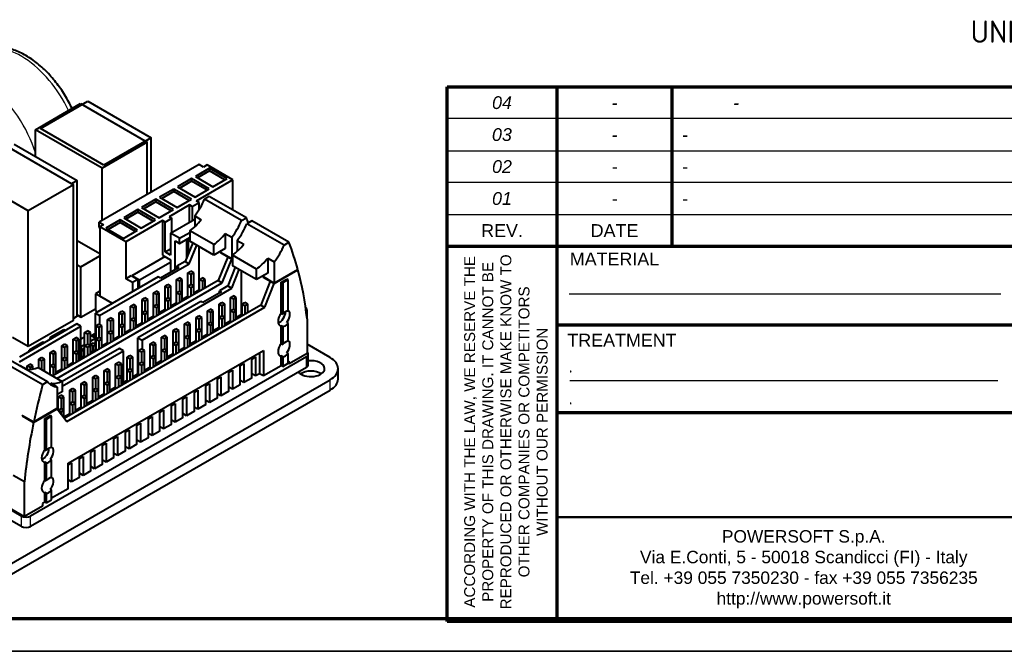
# Model space of a CAD drawing. Header units: millimetres. Extents: x 0 to 420, y -1 to 297.
# Tile 8 of 21: x 148 to 302, y 0 to 99. Entities that reach past the tile are written whole.
import ezdxf
from ezdxf.entities.mleader import LeaderData, LeaderLine
from ezdxf.math import Vec2, Vec3

# ---------------------------------------------------------------- set-up
doc = ezdxf.new("R2010")
doc.units = ezdxf.units.MM
for name, color, linetype in [('_Translation', 7, 'Continuous'), ('Default', 7, 'Continuous'), ('INGOMBRO_MAIN_CS', 7, 'Continuous'), ('Livello1', 7, 'Continuous'), ('ME001258.00_R00_', 7, 'Continuous'), ('Predefinito', 7, 'Continuous')]:
    doc.layers.add(name, color=color, linetype=linetype)

# ---------------------------------------------------------------- blocks, each defined once
blk = doc.blocks.new('SE3')
at = {"layer": 'INGOMBRO_MAIN_CS', "color": 7, "linetype": 'Continuous', "lineweight": 40}
for p, q in [((151.54, 82.16), (158.96, 86.44)), ((158.96, 86.44), (168.86, 80.73)), ((150.74, 82), (157.81, 86.09)), ((157.81, 86.09), (168.24, 80.06)), ((150.74, 77.83), (150.74, 82)), ((161.17, 75.98), (150.74, 82)), ((161.44, 76.44), (151.54, 82.16)), ((168.24, 80.06), (161.17, 75.98)), ((168.86, 80.73), (161.44, 76.44)), ((168.24, 71.89), (168.24, 80.06)), ((168.86, 72.25), (168.86, 80.73)), ((146.25, 79.41), (156.68, 73.39)), ((147.4, 79.76), (157.29, 74.05)), ((176.33, 76.56), (160.7, 67.54)), ((161.17, 67.81), (161.17, 75.98)), ((177.97, 75.96), (175.75, 74.67)), ((177.97, 75.55), (176.1, 74.47)), ((177.04, 76.15), (176.33, 76.56)), ((177.6, 76.48), (177.04, 76.15)), ((181.63, 74.15), (177.6, 76.48)), ((180.73, 74.37), (177.97, 75.96)), ((177.97, 75.55), (177.97, 75.96)), ((180.38, 74.16), (177.97, 75.55)), ((149.61, 69.3), (139.18, 75.33)), ((157.29, 74.05), (156.41, 73.54)), ((157.29, 52.82), (157.29, 74.05)), ((175.17, 74.34), (172.95, 73.05)), ((175.17, 73.93), (173.3, 72.85)), ((177.93, 72.75), (175.17, 74.34)), ((175.17, 73.93), (175.17, 74.34)), ((177.58, 72.54), (175.17, 73.93)), ((175.75, 74.67), (178.5, 73.08)), ((181.63, 74.15), (175.9, 70.84)), ((178.5, 73.08), (180.73, 74.37)), ((181.63, 69.43), (181.63, 74.15)), ((156.68, 73.39), (149.61, 69.3)), ((156.68, 52.16), (156.68, 73.39)), ((172.37, 72.72), (170.15, 71.44)), ((175.13, 71.13), (172.37, 72.72)), ((172.37, 72.32), (172.37, 72.72)), ((172.95, 73.05), (175.7, 71.46)), ((175.7, 71.46), (177.93, 72.75)), ((169.57, 71.11), (167.35, 69.82)), ((172.33, 69.52), (169.57, 71.11)), ((169.57, 70.7), (169.57, 71.11)), ((170.15, 71.44), (172.9, 69.85)), ((172.37, 72.32), (170.5, 71.23)), ((174.78, 70.93), (172.37, 72.32)), ((172.9, 69.85), (175.13, 71.13)), ((176.33, 70.6), (175.9, 70.84)), ((177.93, 71.57), (177.17, 71.13)), ((182.97, 67.78), (177.17, 71.13)), ((183.73, 68.22), (177.93, 71.57)), ((149.61, 48.07), (149.61, 69.3)), ((166.77, 69.49), (164.55, 68.21)), ((169.53, 67.9), (166.77, 69.49)), ((166.77, 69.49), (166.77, 69.08)), ((167.35, 69.82), (170.1, 68.23)), ((169.57, 70.7), (167.7, 69.62)), ((171.98, 69.31), (169.57, 70.7)), ((170.1, 68.23), (172.33, 69.52)), ((174.84, 70.23), (171.66, 68.39)), ((175.27, 69.99), (174.84, 70.23)), ((174.84, 67.54), (174.84, 70.23)), ((175.27, 69.99), (176.33, 70.6)), ((175.27, 69.99), (175.27, 67.78)), ((176.33, 69.48), (176.33, 70.6)), ((163.97, 67.88), (161.75, 66.59)), ((166.73, 66.28), (163.97, 67.88)), ((163.97, 67.88), (163.97, 67.47)), ((164.55, 68.21), (167.3, 66.61)), ((170.6, 67.78), (164.87, 64.48)), ((166.77, 69.08), (164.9, 68)), ((169.18, 67.7), (166.77, 69.08)), ((167.3, 66.61), (169.53, 67.9)), ((171.03, 67.54), (170.6, 67.78)), ((170.6, 67.78), (170.6, 62.39)), ((171.03, 67.54), (172.09, 68.15)), ((171.66, 68.39), (172.09, 68.15)), ((171.87, 65.82), (175.65, 68)), ((172.09, 65.95), (172.09, 68.15)), ((175.65, 68.51), (176.68, 67.92)), ((175.65, 68.51), (175.65, 66.8)), ((182.97, 67.78), (183.73, 68.22)), ((160.7, 67.54), (161.41, 67.13)), ((160.7, 66.72), (160.7, 67.54)), ((160.7, 66.72), (160.84, 66.64)), ((161.41, 67.13), (160.84, 66.8)), ((160.84, 66.8), (160.84, 55.94)), ((164.87, 64.48), (160.84, 66.8)), ((161.75, 66.59), (164.5, 65)), ((163.97, 67.47), (162.1, 66.39)), ((166.38, 66.08), (163.97, 67.47)), ((164.5, 65), (166.73, 66.28)), ((171.03, 62.88), (171.03, 67.54)), ((184.58, 67.73), (183.82, 67.29)), ((189.62, 63.94), (183.82, 67.29)), ((190.38, 64.38), (184.58, 67.73)), ((171.87, 65.82), (171.87, 62.39)), ((173.29, 65.01), (171.87, 65.82)), ((173.29, 65.01), (174.91, 65.94)), ((173.29, 64.19), (174.91, 65.13)), ((173.29, 64.19), (173.29, 65.01)), ((174.35, 64.8), (174.35, 61.84)), ((174.7, 62.73), (174.7, 65.01)), ((174.91, 66.19), (174.91, 64.56)), ((178.66, 64.02), (174.91, 66.19)), ((180.43, 65.76), (181.45, 65.17)), ((180.43, 65.76), (180.43, 63.41)), ((181.45, 65.17), (181.45, 61.84)), ((182.3, 64.68), (183.32, 64.09)), ((182.3, 64.68), (182.3, 62.97)), ((160.84, 62.57), (157.29, 64.62)), ((164.87, 64.48), (164.87, 58.68)), ((171.03, 62.88), (171.87, 63.37)), ((172.58, 60.11), (172.58, 64.6)), ((172.58, 64.6), (173.29, 64.19)), ((175.34, 64.31), (174.17, 61.39)), ((174.81, 61.02), (175.97, 63.94)), ((178.66, 62.39), (174.91, 64.56)), ((176.29, 63.76), (176.29, 56.9)), ((178.66, 62.39), (178.66, 64.02)), ((180.43, 63.41), (178.66, 62.39)), ((189.62, 63.94), (190.38, 64.38)), ((157.87, 60.53), (160.84, 62.25)), ((171.04, 62.14), (165.83, 59.14)), ((170.6, 62.39), (171.87, 61.66)), ((171.87, 62.39), (171.03, 62.88)), ((171.87, 61.66), (171.87, 59.7)), ((180.82, 62.13), (179.33, 58.41)), ((179.68, 62.78), (179.68, 62.86)), ((179.68, 62.86), (181.45, 61.84)), ((179.76, 62.82), (179.68, 62.78)), ((179.68, 62.78), (180.82, 62.13)), ((179.97, 58.04), (181.45, 61.76)), ((180.82, 62.13), (181.45, 61.76)), ((181.45, 61.84), (181.56, 61.9)), ((181.45, 61.76), (181.56, 61.82)), ((181.56, 62.35), (181.56, 60.72)), ((185.3, 60.19), (181.56, 62.35)), ((187.07, 61.92), (188.1, 61.33)), ((187.07, 61.92), (187.07, 59.58)), ((157.29, 60.86), (157.87, 60.53)), ((157.87, 52.69), (157.87, 60.53)), ((160.77, 52.92), (174.81, 61.02)), ((171.87, 61.24), (167.03, 58.44)), ((173.18, 60.45), (170.28, 58.78)), ((174.17, 61.39), (172.86, 60.64)), ((172.86, 60.64), (173.18, 60.45)), ((172.86, 60.27), (172.86, 60.64)), ((174.17, 61.39), (174.81, 61.02)), ((181.98, 60.47), (180.81, 57.55)), ((181.45, 57.19), (182.62, 60.11)), ((185.3, 58.55), (181.56, 60.72)), ((185.3, 58.55), (185.3, 60.19)), ((188.1, 61.33), (188.1, 58)), ((188.1, 58), (191.78, 60.13)), ((188.1, 57.92), (191.8, 60.06)), ((191.8, 60.06), (191.73, 60.1)), ((169.96, 58.96), (160.13, 53.29)), ((164.87, 58.68), (165.72, 59.17)), ((165.93, 58.07), (164.87, 58.68)), ((165.72, 59.17), (166.78, 58.56)), ((165.83, 59.14), (165.83, 59.11)), ((167.03, 58.44), (165.83, 59.14)), ((166.78, 58.56), (165.93, 58.07)), ((166.78, 58.56), (166.78, 57.13)), ((170.28, 58.78), (169.96, 58.96)), ((172.81, 58.55), (173.26, 58.81)), ((173.26, 58.29), (172.81, 58.55)), ((172.81, 56.48), (172.81, 58.55)), ((173.71, 58.55), (173.26, 58.81)), ((173.71, 58.55), (173.26, 58.29)), ((173.71, 56.48), (173.71, 58.55)), ((174.6, 59.59), (175.05, 59.85)), ((175.05, 59.33), (174.6, 59.59)), ((174.6, 57.52), (174.6, 59.59)), ((175.5, 59.59), (175.05, 59.85)), ((175.5, 59.59), (175.05, 59.33)), ((175.05, 59.33), (175.05, 57.78)), ((175.5, 57.52), (175.5, 59.59)), ((176.4, 58.55), (176.85, 58.81)), ((176.4, 56.72), (176.4, 58.55)), ((176.85, 58.29), (176.4, 58.55)), ((177.3, 58.55), (176.85, 58.81)), ((177.3, 58.55), (176.85, 58.29)), ((177.3, 57.24), (177.3, 58.55)), ((182.94, 59.92), (182.94, 53.06)), ((187.07, 59.58), (185.3, 58.55)), ((186.33, 58.94), (186.33, 59.02)), ((186.33, 59.02), (188.1, 58)), ((186.4, 58.98), (186.33, 58.94)), ((186.33, 58.94), (187.46, 58.29)), ((189.19, 58.15), (190.04, 58.64)), ((190.25, 58.51), (189.41, 58.02)), ((190.25, 58.51), (190.04, 58.64)), ((190.25, 53.63), (190.25, 58.51)), ((179.33, 58.41), (153.45, 43.47)), ((154.09, 43.1), (179.97, 58.04)), ((165.93, 58.07), (165.93, 56.64)), ((167.03, 57.27), (167.03, 58.44)), ((167.41, 49.08), (181.45, 57.19)), ((171.01, 57.52), (171.46, 57.78)), ((171.46, 57.26), (171.01, 57.52)), ((171.01, 55.44), (171.01, 57.52)), ((171.91, 57.52), (171.46, 57.78)), ((171.91, 57.52), (171.46, 57.26)), ((171.46, 57.26), (171.46, 55.7)), ((171.91, 55.44), (171.91, 57.52)), ((173.26, 58.29), (173.26, 56.74)), ((174.6, 57.52), (175.05, 57.78)), ((175.05, 57.26), (174.6, 57.52)), ((174.6, 55.68), (174.6, 57.52)), ((175.5, 57.52), (175.05, 57.78)), ((175.5, 57.52), (175.05, 57.26)), ((175.05, 57.26), (175.05, 55.94)), ((175.5, 56.2), (175.5, 57.52)), ((176.85, 58.29), (176.85, 56.98)), ((179.33, 58.41), (179.97, 58.04)), ((180.81, 57.55), (179.51, 56.8)), ((180.81, 57.55), (181.45, 57.19)), ((187.46, 58.29), (185.98, 54.57)), ((186.61, 54.21), (188.1, 57.92)), ((187.46, 58.29), (188.1, 57.92)), ((189.19, 53.26), (189.19, 58.15)), ((189.41, 58.02), (189.19, 58.15)), ((189.41, 58.02), (189.41, 53.14)), ((160.84, 56.75), (160.14, 56.34)), ((162.78, 54.81), (160.14, 56.34)), ((160.14, 56.34), (160.14, 53.73)), ((162.79, 54.82), (160.84, 55.94)), ((167.42, 55.44), (167.87, 55.7)), ((167.42, 53.37), (167.42, 55.44)), ((167.87, 55.18), (167.42, 55.44)), ((168.32, 55.44), (167.87, 55.7)), ((168.32, 55.44), (167.87, 55.18)), ((168.32, 53.37), (168.32, 55.44)), ((169.22, 56.48), (169.66, 56.74)), ((169.66, 56.22), (169.22, 56.48)), ((169.22, 54.41), (169.22, 56.48)), ((170.11, 56.48), (169.66, 56.74)), ((170.11, 56.48), (169.66, 56.22)), ((169.66, 56.22), (169.66, 54.67)), ((170.11, 54.41), (170.11, 56.48)), ((171.01, 55.44), (171.46, 55.7)), ((171.01, 53.61), (171.01, 55.44)), ((171.46, 55.18), (171.01, 55.44)), ((171.91, 55.44), (171.46, 55.7)), ((171.91, 55.44), (171.46, 55.18)), ((171.91, 54.13), (171.91, 55.44)), ((172.81, 56.48), (173.26, 56.74)), ((173.26, 56.22), (172.81, 56.48)), ((172.81, 54.64), (172.81, 56.48)), ((173.71, 56.48), (173.26, 56.74)), ((173.71, 56.48), (173.26, 56.22)), ((173.26, 56.22), (173.26, 54.9)), ((173.71, 55.16), (173.71, 56.48)), ((174.6, 55.93), (173.71, 55.41)), ((176.29, 56.9), (175.5, 56.45)), ((176.4, 56.84), (176.29, 56.9)), ((179.82, 56.62), (176.93, 54.94)), ((179.51, 56.8), (179.82, 56.62)), ((179.51, 56.43), (179.51, 56.8)), ((181.25, 55.75), (181.7, 56.01)), ((181.7, 55.49), (181.25, 55.75)), ((181.25, 53.68), (181.25, 55.75)), ((182.15, 55.75), (181.7, 56.01)), ((182.15, 55.75), (181.7, 55.49)), ((181.7, 55.49), (181.7, 53.94)), ((182.15, 53.68), (182.15, 55.75)), ((185.98, 54.57), (155.26, 36.84)), ((155.64, 36.33), (186.61, 54.21)), ((157.87, 52.69), (160.14, 54)), ((165.62, 54.41), (166.07, 54.67)), ((166.07, 54.15), (165.62, 54.41)), ((165.62, 52.33), (165.62, 54.41)), ((166.52, 54.41), (166.07, 54.67)), ((166.52, 54.41), (166.07, 54.15)), ((166.07, 54.15), (166.07, 52.59)), ((166.52, 52.33), (166.52, 54.41)), ((176.61, 55.13), (166.78, 49.45)), ((167.87, 55.18), (167.87, 53.63)), ((169.22, 54.41), (169.66, 54.67)), ((169.66, 54.15), (169.22, 54.41)), ((169.22, 52.57), (169.22, 54.41)), ((170.11, 54.41), (169.66, 54.67)), ((170.11, 54.41), (169.66, 54.15)), ((169.66, 54.15), (169.66, 52.83)), ((170.11, 53.09), (170.11, 54.41)), ((171.46, 55.18), (171.46, 53.87)), ((172.81, 54.89), (171.91, 54.37)), ((176.93, 54.94), (176.61, 55.13)), ((177.66, 53.68), (178.11, 53.94)), ((178.56, 53.68), (178.11, 53.94)), ((179.45, 54.72), (179.9, 54.98)), ((179.9, 54.46), (179.45, 54.72)), ((179.45, 52.64), (179.45, 54.72)), ((180.35, 54.72), (179.9, 54.98)), ((180.35, 54.72), (179.9, 54.46)), ((179.9, 54.46), (179.9, 52.9)), ((180.35, 52.64), (180.35, 54.72)), ((181.25, 53.68), (181.7, 53.94)), ((182.15, 53.68), (181.7, 53.94)), ((183.05, 54.72), (183.49, 54.98)), ((183.05, 52.88), (183.05, 54.72)), ((183.49, 54.46), (183.05, 54.72)), ((183.94, 54.72), (183.49, 54.98)), ((183.94, 54.72), (183.49, 54.46)), ((183.49, 54.46), (183.49, 53.14)), ((183.94, 53.4), (183.94, 54.72)), ((185.98, 54.57), (186.61, 54.21)), ((157.29, 52.82), (156.68, 52.46)), ((157.29, 53.02), (157.87, 52.69)), ((160.13, 53.29), (160.77, 52.92)), ((160.13, 47.57), (160.13, 53.29)), ((160.14, 53.73), (160.51, 53.51)), ((160.77, 52.92), (160.77, 51.51)), ((162.03, 52.33), (162.48, 52.59)), ((162.93, 52.33), (162.48, 52.59)), ((163.83, 53.37), (164.28, 53.63)), ((164.28, 53.11), (163.83, 53.37)), ((163.83, 51.3), (163.83, 53.37)), ((164.73, 53.37), (164.28, 53.63)), ((164.73, 53.37), (164.28, 53.11)), ((164.28, 53.11), (164.28, 51.55)), ((164.73, 51.3), (164.73, 53.37)), ((165.62, 52.33), (166.07, 52.59)), ((166.52, 52.33), (166.07, 52.59)), ((167.42, 53.37), (167.87, 53.63)), ((167.42, 51.53), (167.42, 53.37)), ((167.87, 53.11), (167.42, 53.37)), ((168.32, 53.37), (167.87, 53.63)), ((168.32, 53.37), (167.87, 53.11)), ((167.87, 53.11), (167.87, 51.79)), ((168.32, 52.05), (168.32, 53.37)), ((169.22, 52.82), (168.32, 52.3)), ((171.01, 53.85), (170.11, 53.33)), ((175.86, 52.64), (176.31, 52.9)), ((176.31, 52.38), (175.86, 52.64)), ((175.86, 50.57), (175.86, 52.64)), ((176.76, 52.64), (176.31, 52.9)), ((176.76, 52.64), (176.31, 52.38)), ((176.31, 52.38), (176.31, 50.83)), ((176.76, 50.57), (176.76, 52.64)), ((178.11, 53.42), (177.66, 53.68)), ((177.66, 51.61), (177.66, 53.68)), ((178.56, 53.68), (178.11, 53.42)), ((178.11, 53.42), (178.11, 51.87)), ((178.56, 51.61), (178.56, 53.68)), ((179.45, 52.64), (179.9, 52.9)), ((179.9, 52.38), (179.45, 52.64)), ((179.45, 50.81), (179.45, 52.64)), ((180.35, 52.64), (179.9, 52.9)), ((180.35, 52.64), (179.9, 52.38)), ((179.9, 52.38), (179.9, 51.07)), ((180.35, 51.33), (180.35, 52.64)), ((181.7, 53.42), (181.25, 53.68)), ((181.25, 51.85), (181.25, 53.68)), ((182.15, 53.68), (181.7, 53.42)), ((181.7, 53.42), (181.7, 52.1)), ((182.15, 52.36), (182.15, 53.68)), ((182.94, 53.06), (182.15, 52.61)), ((183.05, 53), (182.94, 53.06)), ((189.19, 53.26), (189.41, 53.14)), ((193.21, 52.57), (193.21, 53.8)), ((193.22, 52.41), (193.22, 47)), ((157.23, 51.61), (148.25, 46.43)), ((148.25, 45.69), (157.87, 51.25)), ((156.68, 52.16), (149.61, 48.07)), ((157.87, 51.25), (157.23, 51.61)), ((157.87, 46.27), (157.87, 51.25)), ((160.24, 51.3), (160.68, 51.55)), ((160.68, 51.04), (160.24, 51.3)), ((160.24, 49.22), (160.24, 51.3)), ((161.13, 51.3), (160.68, 51.55)), ((161.13, 51.3), (160.68, 51.04)), ((160.68, 51.04), (160.68, 49.48)), ((161.13, 49.22), (161.13, 51.3)), ((162.03, 50.26), (162.03, 52.33)), ((162.48, 52.07), (162.03, 52.33)), ((162.93, 52.33), (162.48, 52.07)), ((162.48, 52.07), (162.48, 50.52)), ((162.93, 50.26), (162.93, 52.33)), ((163.83, 51.3), (164.28, 51.55)), ((164.28, 51.04), (163.83, 51.3)), ((163.83, 49.46), (163.83, 51.3)), ((164.73, 51.3), (164.28, 51.55)), ((164.73, 51.3), (164.28, 51.04)), ((164.28, 51.04), (164.28, 49.72)), ((164.73, 49.98), (164.73, 51.3)), ((165.62, 50.5), (165.62, 52.33)), ((166.07, 52.07), (165.62, 52.33)), ((166.52, 52.33), (166.07, 52.07)), ((166.07, 52.07), (166.07, 50.76)), ((166.52, 51.02), (166.52, 52.33)), ((167.42, 51.78), (166.52, 51.26)), ((172.27, 50.57), (172.72, 50.83)), ((173.17, 50.57), (172.72, 50.83)), ((174.06, 51.61), (174.51, 51.87)), ((174.06, 49.53), (174.06, 51.61)), ((174.51, 51.35), (174.06, 51.61)), ((174.96, 51.61), (174.51, 51.87)), ((174.96, 51.61), (174.51, 51.35)), ((174.51, 51.35), (174.51, 49.79)), ((174.96, 49.53), (174.96, 51.61)), ((175.86, 50.57), (176.31, 50.83)), ((176.76, 50.57), (176.31, 50.83)), ((177.66, 51.61), (178.11, 51.87)), ((177.66, 49.77), (177.66, 51.61)), ((178.11, 51.35), (177.66, 51.61)), ((178.56, 51.61), (178.11, 51.87)), ((178.56, 51.61), (178.11, 51.35)), ((178.11, 51.35), (178.11, 50.03)), ((178.56, 50.29), (178.56, 51.61)), ((179.45, 51.05), (178.56, 50.53)), ((181.25, 52.09), (180.35, 51.57)), ((189.41, 51.21), (189.19, 51.34)), ((189.19, 48.53), (189.19, 51.34)), ((189.41, 51.21), (189.41, 48.41)), ((190.04, 51.83), (190.25, 51.7)), ((190.25, 48.9), (190.25, 51.7)), ((149.61, 48.07), (147.17, 49.48)), ((155.21, 50.71), (153.05, 49.47)), ((153.05, 49.2), (153.05, 49.47)), ((153.05, 49.47), (153.29, 49.33)), ((155.44, 50.58), (155.21, 50.71)), ((156.64, 49.22), (157.09, 49.48)), ((157.54, 49.22), (157.09, 49.48)), ((158.44, 49.55), (157.87, 49.22)), ((158.44, 50.26), (158.89, 50.52)), ((158.89, 50), (158.44, 50.26)), ((158.44, 48.18), (158.44, 50.26)), ((159.34, 50.26), (158.89, 50.52)), ((159.34, 50.26), (158.89, 50)), ((158.89, 50), (158.89, 48.44)), ((159.34, 48.18), (159.34, 50.26)), ((160.12, 49.38), (159.34, 49.83)), ((159.34, 48.93), (160.12, 49.38)), ((160.04, 50.07), (159.48, 49.74)), ((159.76, 49.58), (160.13, 49.79)), ((160.13, 49.79), (159.76, 49.58)), ((160.13, 50.01), (160.04, 50.07)), ((160.12, 48.52), (160.12, 49.38)), ((160.12, 49.29), (160.13, 49.28)), ((160.24, 49.22), (160.68, 49.48)), ((161.13, 49.22), (160.68, 49.48)), ((162.03, 50.26), (162.48, 50.52)), ((162.48, 50), (162.03, 50.26)), ((162.03, 48.42), (162.03, 50.26)), ((162.93, 50.26), (162.48, 50.52)), ((162.93, 50.26), (162.48, 50)), ((162.48, 50), (162.48, 48.68)), ((162.93, 48.94), (162.93, 50.26)), ((163.83, 49.71), (162.93, 49.19)), ((165.62, 50.74), (164.73, 50.22)), ((166.78, 49.45), (167.41, 49.08)), ((166.78, 43.74), (166.78, 49.45)), ((170.47, 49.53), (170.92, 49.79)), ((170.92, 49.27), (170.47, 49.53)), ((170.47, 47.46), (170.47, 49.53)), ((171.37, 49.53), (170.92, 49.79)), ((171.37, 49.53), (170.92, 49.27)), ((170.92, 49.27), (170.92, 47.72)), ((171.37, 47.46), (171.37, 49.53)), ((172.72, 50.31), (172.27, 50.57)), ((172.27, 48.5), (172.27, 50.57)), ((173.17, 50.57), (172.72, 50.31)), ((172.72, 50.31), (172.72, 48.75)), ((173.17, 48.5), (173.17, 50.57)), ((174.06, 49.53), (174.51, 49.79)), ((174.06, 47.7), (174.06, 49.53)), ((174.51, 49.27), (174.06, 49.53)), ((174.96, 49.53), (174.51, 49.79)), ((174.96, 49.53), (174.51, 49.27)), ((174.51, 49.27), (174.51, 47.96)), ((174.96, 48.22), (174.96, 49.53)), ((176.31, 50.31), (175.86, 50.57)), ((175.86, 48.73), (175.86, 50.57)), ((176.76, 50.57), (176.31, 50.31)), ((176.31, 50.31), (176.31, 48.99)), ((176.76, 49.25), (176.76, 50.57)), ((177.66, 50.02), (176.76, 49.5)), ((151.91, 48.77), (149.76, 47.52)), ((152.11, 48.66), (151.91, 48.77)), ((154.85, 48.18), (155.3, 48.44)), ((154.85, 46.11), (154.85, 48.18)), ((155.3, 47.93), (154.85, 48.18)), ((163.88, 47.78), (154.9, 42.59)), ((155.75, 48.18), (155.3, 48.44)), ((155.75, 48.18), (155.3, 47.93)), ((155.3, 47.93), (155.3, 46.37)), ((155.75, 46.11), (155.75, 48.18)), ((157.09, 48.96), (156.64, 49.22)), ((156.64, 47.15), (156.64, 49.22)), ((157.54, 49.22), (157.09, 48.96)), ((157.09, 48.96), (157.09, 47.41)), ((157.54, 47.15), (157.54, 49.22)), ((157.87, 48.18), (157.96, 48.13)), ((157.96, 48.13), (158.44, 48.41)), ((157.96, 47.19), (157.96, 48.13)), ((158.36, 47.78), (158, 47.58)), ((158.44, 47.73), (158.36, 47.78)), ((158.44, 48.18), (158.89, 48.44)), ((158.89, 47.93), (158.44, 48.18)), ((158.44, 46.35), (158.44, 48.18)), ((159.34, 48.18), (158.89, 48.44)), ((159.34, 48.18), (158.89, 47.93)), ((158.89, 47.93), (158.89, 46.61)), ((159.34, 46.87), (159.34, 48.18)), ((159.34, 47.99), (159.38, 48.01)), ((159.42, 48.12), (159.38, 48.1)), ((159.38, 48.1), (159.42, 48.08)), ((159.38, 47.14), (159.38, 48.1)), ((159.77, 48.6), (159.42, 48.39)), ((159.42, 47.16), (159.42, 48.39)), ((159.42, 48.39), (159.77, 48.19)), ((160.12, 48.39), (159.77, 48.6)), ((159.77, 48.19), (160.12, 48.39)), ((159.77, 47.36), (159.77, 48.19)), ((160.13, 48.53), (160.01, 48.46)), ((160.12, 48.85), (160.13, 48.84)), ((160.12, 47.57), (160.12, 48.39)), ((160.68, 48.96), (160.24, 49.22)), ((160.24, 47.39), (160.24, 49.22)), ((161.13, 49.22), (160.68, 48.96)), ((160.68, 48.96), (160.68, 47.65)), ((161.13, 47.9), (161.13, 49.22)), ((162.03, 48.67), (161.13, 48.15)), ((164.52, 47.41), (163.88, 47.78)), ((167.41, 49.08), (167.41, 47.67)), ((168.68, 48.5), (169.13, 48.75)), ((168.68, 46.42), (168.68, 48.5)), ((169.13, 48.24), (168.68, 48.5)), ((169.57, 48.5), (169.13, 48.75)), ((169.57, 48.5), (169.13, 48.24)), ((169.13, 48.24), (169.13, 46.68)), ((169.57, 46.42), (169.57, 48.5)), ((172.27, 48.5), (172.72, 48.75)), ((172.27, 46.66), (172.27, 48.5)), ((172.72, 48.24), (172.27, 48.5)), ((173.17, 48.5), (172.72, 48.75)), ((173.17, 48.5), (172.72, 48.24)), ((172.72, 48.24), (172.72, 46.92)), ((173.17, 47.18), (173.17, 48.5)), ((174.06, 47.94), (173.17, 47.42)), ((175.86, 48.98), (174.96, 48.46)), ((189.19, 48.53), (189.41, 48.41)), ((149.76, 47.3), (149.76, 47.52)), ((149.76, 47.52), (149.95, 47.41)), ((193.12, 46.45), (149.99, 21.55)), ((151.26, 46.11), (151.7, 46.37)), ((152.15, 46.11), (151.7, 46.37)), ((153.05, 47.15), (153.5, 47.41)), ((153.05, 45.07), (153.05, 47.15)), ((153.5, 46.89), (153.05, 47.15)), ((153.95, 47.15), (153.5, 47.41)), ((153.95, 47.15), (153.5, 46.89)), ((153.5, 46.89), (153.5, 45.33)), ((153.95, 45.07), (153.95, 47.15)), ((154.85, 46.11), (155.3, 46.37)), ((154.9, 41.86), (164.52, 47.41)), ((155.75, 46.11), (155.3, 46.37)), ((155.86, 29.84), (186.39, 47.47)), ((156.64, 47.15), (157.09, 47.41)), ((157.09, 46.89), (156.64, 47.15)), ((156.64, 45.31), (156.64, 47.15)), ((157.54, 47.15), (157.09, 47.41)), ((157.54, 47.15), (157.09, 46.89)), ((157.09, 46.89), (157.09, 45.57)), ((157.54, 45.83), (157.54, 47.15)), ((157.87, 46.27), (157.54, 46.08)), ((157.87, 47.24), (157.96, 47.19)), ((157.87, 47.08), (158, 47.15)), ((157.87, 46.64), (158, 46.56)), ((158.44, 46.59), (157.87, 46.27)), ((157.96, 47.19), (158, 47.22)), ((158, 46.34), (158, 47.58)), ((158, 47.58), (158.36, 47.37)), ((158.36, 47.37), (158.44, 47.42)), ((158.36, 46.55), (158.36, 47.37)), ((160.24, 47.63), (159.34, 47.11)), ((160.12, 47.67), (160.13, 47.66)), ((164.52, 42.43), (164.52, 47.41)), ((165.08, 46.42), (165.53, 46.68)), ((165.53, 46.16), (165.08, 46.42)), ((165.08, 44.35), (165.08, 46.42)), ((165.98, 46.42), (165.53, 46.68)), ((165.98, 46.42), (165.53, 46.16)), ((165.98, 44.35), (165.98, 46.42)), ((166.88, 47.46), (167.33, 47.72)), ((167.33, 47.2), (166.88, 47.46)), ((166.88, 45.38), (166.88, 47.46)), ((167.78, 47.46), (167.33, 47.72)), ((167.78, 47.46), (167.33, 47.2)), ((167.33, 47.2), (167.33, 45.64)), ((167.78, 45.38), (167.78, 47.46)), ((168.68, 46.42), (169.13, 46.68)), ((169.13, 46.16), (168.68, 46.42)), ((168.68, 44.59), (168.68, 46.42)), ((169.57, 46.42), (169.13, 46.68)), ((169.57, 46.42), (169.13, 46.16)), ((169.57, 45.1), (169.57, 46.42)), ((170.47, 47.46), (170.92, 47.72)), ((170.92, 47.2), (170.47, 47.46)), ((170.47, 45.62), (170.47, 47.46)), ((171.37, 47.46), (170.92, 47.72)), ((171.37, 47.46), (170.92, 47.2)), ((170.92, 47.2), (170.92, 45.88)), ((171.37, 46.14), (171.37, 47.46)), ((172.27, 46.91), (171.37, 46.39)), ((184.58, 46.12), (185.14, 46.45)), ((185.14, 46.45), (185.14, 43.48)), ((185.76, 47.1), (185.76, 43.83)), ((186.39, 47.47), (186.39, 43.47)), ((189.41, 46.48), (189.19, 46.6)), ((189.19, 45.08), (189.19, 46.6)), ((189.41, 46.48), (189.41, 44.96)), ((190.04, 47.09), (190.25, 46.97)), ((190.25, 45.45), (190.25, 46.97)), ((193.22, 47), (190.4, 45.37)), ((193.41, 45.23), (193.41, 46.86)), ((146.08, 45.5), (151.88, 42.15)), ((146.84, 45.94), (152.64, 42.59)), ((149.38, 44.49), (148.36, 45.08)), ((149.46, 45.07), (149.91, 45.33)), ((149.46, 44.48), (149.46, 45.07)), ((149.91, 44.81), (149.46, 45.07)), ((150.36, 45.07), (149.91, 45.33)), ((150.36, 45.07), (149.91, 44.81)), ((149.91, 44.81), (149.91, 44.48)), ((193.12, 44.82), (149.99, 19.92)), ((150.36, 44.54), (150.36, 45.07)), ((151.15, 44.8), (154.9, 42.63)), ((151.7, 45.85), (151.26, 46.11)), ((151.26, 44.74), (151.26, 46.11)), ((152.15, 46.11), (151.7, 45.85)), ((151.7, 45.85), (151.7, 44.48)), ((152.15, 44.22), (152.15, 46.11)), ((153.05, 45.07), (153.5, 45.33)), ((153.5, 44.81), (153.05, 45.07)), ((153.05, 43.7), (153.05, 45.07)), ((153.95, 45.07), (153.5, 45.33)), ((153.95, 45.07), (153.5, 44.81)), ((153.5, 44.81), (153.5, 43.5)), ((153.95, 43.76), (153.95, 45.07)), ((155.3, 45.85), (154.85, 46.11)), ((154.85, 44.28), (154.85, 46.11)), ((155.75, 46.11), (155.3, 45.85)), ((155.3, 45.85), (155.3, 44.53)), ((155.75, 44.79), (155.75, 46.11)), ((156.64, 45.56), (155.75, 45.04)), ((163.29, 45.38), (163.74, 45.64)), ((163.74, 45.13), (163.29, 45.38)), ((163.29, 43.31), (163.29, 45.38)), ((164.19, 45.38), (163.74, 45.64)), ((164.19, 45.38), (163.74, 45.13)), ((163.74, 45.13), (163.74, 43.57)), ((164.19, 43.31), (164.19, 45.38)), ((165.53, 46.16), (165.53, 44.61)), ((166.88, 45.38), (167.33, 45.64)), ((167.33, 45.13), (166.88, 45.38)), ((166.88, 43.55), (166.88, 45.38)), ((167.78, 45.38), (167.33, 45.64)), ((167.78, 45.38), (167.33, 45.13)), ((167.33, 45.13), (167.33, 43.81)), ((167.78, 44.07), (167.78, 45.38)), ((168.68, 44.83), (167.78, 44.31)), ((169.13, 46.16), (169.13, 44.85)), ((170.47, 45.87), (169.57, 45.35)), ((182.78, 45.09), (183.35, 45.41)), ((182.78, 42.11), (182.78, 45.09)), ((183.35, 45.41), (183.35, 42.44)), ((184.58, 43.15), (184.58, 46.12)), ((189.19, 45.08), (186.39, 43.47)), ((189.41, 44.96), (189.19, 45.08)), ((189.41, 44.96), (190.25, 45.45)), ((190.4, 45.78), (190.25, 45.69)), ((190.25, 45.45), (190.4, 45.37)), ((190.4, 45.37), (190.4, 45.78)), ((154.85, 44.52), (153.95, 44)), ((159.7, 43.31), (160.15, 43.57)), ((159.7, 41.24), (159.7, 43.31)), ((160.15, 43.05), (159.7, 43.31)), ((160.59, 43.31), (160.15, 43.57)), ((160.59, 43.31), (160.15, 43.05)), ((160.59, 41.24), (160.59, 43.31)), ((161.49, 44.35), (161.94, 44.61)), ((161.49, 42.27), (161.49, 44.35)), ((161.94, 44.09), (161.49, 44.35)), ((162.39, 44.35), (161.94, 44.61)), ((162.39, 44.35), (161.94, 44.09)), ((161.94, 44.09), (161.94, 42.53)), ((162.39, 42.27), (162.39, 44.35)), ((163.29, 43.31), (163.74, 43.57)), ((163.74, 43.05), (163.29, 43.31)), ((163.29, 41.48), (163.29, 43.31)), ((164.19, 43.31), (163.74, 43.57)), ((164.19, 43.31), (163.74, 43.05)), ((164.19, 41.99), (164.19, 43.31)), ((165.08, 44.35), (165.53, 44.61)), ((165.53, 44.09), (165.08, 44.35)), ((165.08, 42.51), (165.08, 44.35)), ((165.98, 44.35), (165.53, 44.61)), ((165.98, 44.35), (165.53, 44.09)), ((165.53, 44.09), (165.53, 42.77)), ((165.98, 43.03), (165.98, 44.35)), ((165.98, 43.36), (166.78, 43.82)), ((166.88, 43.79), (165.98, 43.28)), ((179.19, 43.01), (179.75, 43.34)), ((179.75, 43.34), (179.75, 40.37)), ((180.98, 44.05), (181.55, 44.38)), ((180.98, 41.08), (180.98, 44.05)), ((181.55, 44.38), (181.55, 41.4)), ((184.58, 43.15), (183.35, 42.44)), ((185.14, 43.48), (184.58, 43.8)), ((185.76, 43.83), (185.14, 43.48)), ((186.39, 43.47), (185.76, 43.83)), ((151.88, 42.15), (152.64, 42.59)), ((154.16, 41.73), (153.13, 42.33)), ((154.16, 41.73), (154.16, 38.41)), ((154.9, 42.63), (154.9, 41)), ((157.9, 42.27), (158.35, 42.53)), ((158.35, 42.01), (157.9, 42.27)), ((157.9, 40.2), (157.9, 42.27)), ((158.8, 42.27), (158.35, 42.53)), ((158.8, 42.27), (158.35, 42.01)), ((158.35, 42.01), (158.35, 40.46)), ((158.8, 40.2), (158.8, 42.27)), ((160.15, 43.05), (160.15, 41.5)), ((161.49, 42.27), (161.94, 42.53)), ((161.94, 42.01), (161.49, 42.27)), ((161.49, 40.44), (161.49, 42.27)), ((162.39, 42.27), (161.94, 42.53)), ((162.39, 42.27), (161.94, 42.01)), ((161.94, 42.01), (161.94, 40.7)), ((162.39, 40.96), (162.39, 42.27)), ((163.29, 41.72), (162.39, 41.2)), ((163.74, 43.05), (163.74, 41.73)), ((164.52, 42.43), (164.19, 42.24)), ((164.52, 42.51), (165.08, 42.84)), ((165.08, 42.76), (164.52, 42.43)), ((177.39, 41.98), (177.96, 42.3)), ((177.39, 39), (177.39, 41.98)), ((177.96, 42.3), (177.96, 39.33)), ((179.19, 40.04), (179.19, 43.01)), ((181.55, 41.4), (180.98, 41.73)), ((182.78, 42.11), (181.55, 41.4)), ((183.35, 42.44), (182.78, 42.77)), ((154.9, 41), (154.16, 40.57)), ((154.31, 40.2), (154.76, 40.46)), ((154.31, 38.13), (154.31, 40.2)), ((154.76, 39.94), (154.31, 40.2)), ((155.21, 40.2), (154.76, 40.46)), ((155.21, 40.2), (154.76, 39.94)), ((155.21, 38.13), (155.21, 40.2)), ((156.1, 41.24), (156.55, 41.5)), ((156.1, 39.16), (156.1, 41.24)), ((156.55, 40.98), (156.1, 41.24)), ((157, 41.24), (156.55, 41.5)), ((157, 41.24), (156.55, 40.98)), ((156.55, 40.98), (156.55, 39.42)), ((157, 39.16), (157, 41.24)), ((157.9, 40.2), (158.35, 40.46)), ((158.35, 39.94), (157.9, 40.2)), ((157.9, 38.36), (157.9, 40.2)), ((158.8, 40.2), (158.35, 40.46)), ((158.8, 40.2), (158.35, 39.94)), ((158.8, 38.88), (158.8, 40.2)), ((159.7, 41.24), (160.15, 41.5)), ((160.15, 40.98), (159.7, 41.24)), ((159.7, 39.4), (159.7, 41.24)), ((160.59, 41.24), (160.15, 41.5)), ((160.59, 41.24), (160.15, 40.98)), ((160.15, 40.98), (160.15, 39.66)), ((160.59, 39.92), (160.59, 41.24)), ((161.49, 40.68), (160.59, 40.17)), ((173.8, 39.9), (174.37, 40.23)), ((174.37, 40.23), (174.37, 37.26)), ((175.6, 40.94), (176.16, 41.27)), ((175.6, 37.97), (175.6, 40.94)), ((176.16, 41.27), (176.16, 38.29)), ((179.19, 40.04), (177.96, 39.33)), ((179.75, 40.37), (179.19, 40.69)), ((180.98, 41.08), (179.75, 40.37)), ((154.76, 39.94), (154.76, 38.39)), ((156.1, 39.16), (156.55, 39.42)), ((156.55, 38.9), (156.1, 39.16)), ((156.1, 37.33), (156.1, 39.16)), ((157, 39.16), (156.55, 39.42)), ((157, 39.16), (156.55, 38.9)), ((156.55, 38.9), (156.55, 37.59)), ((157, 37.85), (157, 39.16)), ((157.9, 38.61), (157, 38.09)), ((158.35, 39.94), (158.35, 38.62)), ((159.7, 39.65), (158.8, 39.13)), ((172, 38.86), (172.57, 39.19)), ((172, 35.89), (172, 38.86)), ((172.57, 39.19), (172.57, 36.22)), ((173.8, 36.93), (173.8, 39.9)), ((176.16, 38.29), (175.6, 38.62)), ((177.39, 39), (176.16, 38.29)), ((177.96, 39.33), (177.39, 39.66)), ((148.78, 37.26), (148.69, 37.21)), ((148.69, 37.21), (150.45, 36.19)), ((148.7, 37.3), (150.47, 36.28)), ((150.45, 36.19), (154.16, 38.33)), ((150.47, 36.28), (154.16, 38.41)), ((152.21, 36.8), (153.06, 37.28)), ((153.27, 37.16), (152.42, 36.67)), ((153.27, 37.16), (153.06, 37.28)), ((153.27, 32.28), (153.27, 37.16)), ((154.09, 38.37), (154.16, 38.33)), ((154.16, 38.33), (155.64, 36.33)), ((154.31, 38.13), (154.76, 38.39)), ((154.76, 37.87), (154.31, 38.13)), ((154.31, 38.12), (154.31, 38.13)), ((155.21, 38.13), (154.76, 38.39)), ((155.21, 38.13), (154.76, 37.87)), ((154.76, 37.87), (154.76, 37.52)), ((155.21, 36.91), (155.21, 38.13)), ((156.1, 37.57), (155.21, 37.05)), ((168.41, 36.79), (168.98, 37.12)), ((168.98, 37.12), (168.98, 34.15)), ((170.21, 37.83), (170.77, 38.15)), ((170.21, 34.86), (170.21, 37.83)), ((170.77, 38.15), (170.77, 35.18)), ((174.37, 37.26), (173.8, 37.58)), ((175.6, 37.97), (174.37, 37.26)), ((152.42, 36.67), (152.21, 36.8)), ((152.21, 31.91), (152.21, 36.8)), ((152.42, 36.67), (152.42, 31.79)), ((166.62, 35.75), (167.18, 36.08)), ((166.62, 32.78), (166.62, 35.75)), ((167.18, 36.08), (167.18, 33.11)), ((168.41, 33.82), (168.41, 36.79)), ((170.77, 35.18), (170.21, 35.51)), ((172, 35.89), (170.77, 35.18)), ((172.57, 36.22), (172, 36.55)), ((173.8, 36.93), (172.57, 36.22)), ((163.02, 33.68), (163.59, 34.01)), ((163.59, 34.01), (163.59, 31.03)), ((164.82, 34.72), (165.39, 35.04)), ((164.82, 31.75), (164.82, 34.72)), ((165.39, 35.04), (165.39, 32.07)), ((168.98, 34.15), (168.41, 34.47)), ((170.21, 34.86), (168.98, 34.15)), ((161.23, 32.64), (161.79, 32.97)), ((161.23, 29.67), (161.23, 32.64)), ((161.79, 32.97), (161.79, 30)), ((163.02, 30.71), (163.02, 33.68)), ((165.39, 32.07), (164.82, 32.4)), ((166.62, 32.78), (165.39, 32.07)), ((167.18, 33.11), (166.62, 33.44)), ((168.41, 33.82), (167.18, 33.11)), ((152.21, 31.91), (152.42, 31.79)), ((157.64, 30.57), (158.2, 30.9)), ((158.2, 30.9), (158.2, 27.92)), ((159.43, 31.61), (160, 31.93)), ((159.43, 28.63), (159.43, 31.61)), ((160, 31.93), (160, 28.96)), ((163.59, 31.03), (163.02, 31.36)), ((164.82, 31.75), (163.59, 31.03)), ((152.42, 29.86), (152.21, 29.98)), ((152.21, 27.18), (152.21, 29.98)), ((152.42, 29.86), (152.42, 27.06)), ((153.06, 30.47), (153.27, 30.35)), ((153.27, 27.55), (153.27, 30.35)), ((155.86, 29.54), (156.4, 29.86)), ((155.86, 25.84), (155.86, 29.84)), ((156.4, 29.86), (156.4, 26.89)), ((157.64, 27.6), (157.64, 30.57)), ((160, 28.96), (159.43, 29.29)), ((161.23, 29.67), (160, 28.96)), ((161.79, 30), (161.23, 30.32)), ((163.02, 30.71), (161.79, 30)), ((149.03, 26.89), (147.26, 27.92)), ((158.2, 27.92), (157.64, 28.25)), ((159.43, 28.63), (158.2, 27.92)), ((149.03, 21.49), (149.03, 26.89)), ((152.21, 27.18), (152.42, 27.06)), ((156.4, 26.89), (155.86, 27.2)), ((157.64, 27.6), (156.4, 26.89)), ((143.23, 24.83), (149.03, 21.49)), ((152.42, 25.13), (152.21, 25.25)), ((152.21, 23.73), (152.21, 25.25)), ((152.42, 25.13), (152.42, 23.61)), ((153.06, 25.74), (153.27, 25.62)), ((155.86, 25.84), (153.27, 24.34)), ((153.27, 24.1), (153.27, 25.62)), ((151.86, 23.12), (149.03, 21.49)), ((152.21, 23.73), (151.86, 23.53)), ((151.86, 23.53), (151.86, 23.12)), ((152.42, 23.61), (152.21, 23.73)), ((152.42, 23.61), (153.27, 24.1)), ((148.57, 21.55), (146.27, 22.87)), ((148.57, 19.92), (146.27, 21.25))]:
    blk.add_line(p, q, dxfattribs=at)
at = {"layer": 'INGOMBRO_MAIN_CS', "color": 7, "linetype": 'Continuous', "lineweight": 25}
for p, q in [((193.12, 44.82), (193.12, 46.45)), ((148.57, 19.92), (148.57, 21.55)), ((149.99, 19.92), (149.99, 21.55))]:
    blk.add_line(p, q, dxfattribs=at)
for centre, start_param in [((148.51, 82.7), 4.582351), ((142.15, 79.02), 4.336192)]:
    blk.add_ellipse(centre, major_axis=(-6.63, 11.47), ratio=0.57735, start_param=start_param, end_param=6.283185, dxfattribs=at)
at = {"layer": 'INGOMBRO_MAIN_CS', "color": 7, "linetype": 'Continuous', "lineweight": 40}
for centre, major_axis, start_param, end_param in [((173.3, 71.66), (3.22, 5.58), 4.470108, 4.943527), ((174.32, 71.07), (-3.22, -5.58), 0.914794, 1.328515), ((179.1, 68.31), (3.22, 5.58), 4.470108, 4.943527), ((135.16, 19.43), (36.62, 63.43), -0.448562, -0.431178), ((179.94, 67.82), (3.22, 5.58), 4.470108, 4.943527), ((178.07, 68.9), (-3.22, -5.58), 0.914794, 1.328515), ((180.97, 67.23), (-3.22, -5.58), 0.914794, 1.328515), ((185.74, 64.48), (3.22, 5.58), 4.470108, 4.943527), ((141.8, 15.59), (36.62, 63.43), -0.520088, -0.431178), ((184.72, 65.07), (-3.22, -5.58), 0.914794, 1.328515), ((141.8, 15.59), (36.62, 63.43), -0.665926, -0.521502), ((191.71, 53.8), (-1.5, 0), 2.757083, 3.684085), ((189.62, 52.55), (0.66, 1.15), 1.255335, 3.457054), ((188.91, 52.95), (-0.66, -1.15), 0.562929, 2.356194), ((189.83, 52.42), (0.66, 1.15), 0.315461, 1.255335), ((189.62, 52.55), (-0.66, -1.15), 1.255335, 3.180257), ((189.83, 52.42), (-0.66, -1.15), 0.315461, 1.255335), ((189.62, 47.81), (0.66, 1.15), 1.255335, 3.457054), ((189.83, 47.69), (0.66, 1.15), 0.315461, 1.255335), ((189.62, 47.81), (-0.66, -1.15), 1.255335, 3.180257), ((189.83, 47.69), (-0.66, -1.15), 0.315461, 1.255335), ((192.41, 46.86), (-1, 0), 2.356205, 3.766406), ((150.71, 50.95), (3.22, 5.58), 3.372731, 3.383874), ((151.74, 50.36), (-3.22, -5.58), 0.242281, 0.656002), ((192.41, 45.23), (-1, 0), 2.356205, 3.141593), ((200.45, 49.46), (-36.62, -63.43), -1.139618, -1.050708), ((156.51, 47.6), (3.22, 5.58), 2.910455, 3.383874), ((155.49, 48.19), (-3.22, -5.58), 0.242281, 0.656002), ((200.45, 49.46), (-36.62, -63.43), -1.049294, -0.90487), ((152.64, 31.19), (-0.66, -1.15), 1.255335, 3.180257), ((152.64, 31.19), (0.66, 1.15), 1.255335, 3.457054), ((151.93, 31.6), (-0.66, -1.15), 0.562929, 2.356194), ((152.85, 31.07), (0.66, 1.15), 0.315461, 1.255335), ((152.85, 31.07), (-0.66, -1.15), 0.315461, 1.255335), ((152.64, 26.46), (0.66, 1.15), 1.255335, 3.457054), ((152.85, 26.34), (0.66, 1.15), 0.315461, 1.255335), ((152.64, 26.46), (-0.66, -1.15), 1.255335, 3.180257), ((152.85, 26.34), (-0.66, -1.15), 0.315461, 1.255335), ((149.28, 21.95), (1, 0), 3.927001, 5.497777), ((149.28, 20.33), (1, 0), 3.927001, 5.497777)]:
    blk.add_ellipse(centre, major_axis=major_axis, ratio=0.57735, start_param=start_param, end_param=end_param, dxfattribs=at)
blk.add_open_spline([(156.48, 85.32), (156.32, 85.65), (155.97, 86.36), (155.37, 87.39), (154.69, 88.43), (153.96, 89.41), (153.18, 90.34), (152.36, 91.2), (151.51, 91.99), (150.63, 92.7), (149.72, 93.33), (148.8, 93.86), (147.86, 94.3), (146.92, 94.63), (145.99, 94.84), (145.08, 94.94), (144.2, 94.92), (143.37, 94.78), (142.58, 94.53), (142.14, 94.31), (141.88, 94.17)], degree=3, knots=[0.2722798, 0.2722798, 0.2722798, 0.2722798, 0.3094629, 0.3503122, 0.3911722, 0.4320609, 0.473005, 0.5140308, 0.5551635, 0.5964241, 0.6378246, 0.6793591, 0.7209898, 0.7625877, 0.8039655, 0.8448802, 0.8850865, 0.9244293, 0.9629167, 1, 1, 1, 1], dxfattribs=at)
blk.add_open_spline([(148.69, 37.21), (148.7, 37.26), (148.7, 37.3)], degree=2, dxfattribs=at)
at = {"layer": 'ME001258.00_R00_', "color": 7, "linetype": 'Continuous', "lineweight": 40}
for p, q in [((196.83, 46.36), (193.22, 48.44)), ((198.07, 42.99), (198.07, 44.62)), ((146.27, 13.7), (196.83, 42.89)), ((146.27, 12.07), (196.83, 41.26))]:
    blk.add_line(p, q, dxfattribs=at)
at = {"layer": 'ME001258.00_R00_', "color": 7, "linetype": 'Continuous', "lineweight": 25}
blk.add_line((196.83, 41.26), (196.83, 42.89), dxfattribs=at)
at = {"layer": 'ME001258.00_R00_', "color": 7, "linetype": 'Continuous', "lineweight": 40}
for centre, major_axis, start_param, end_param in [((193.82, 44.62), (-4.25, 0), 2.356194, 3.926991), ((193.82, 44.62), (2.15, 0), 0, 1.762001), ((193.82, 44.62), (2.15, 0), 3.574618, 6.283185), ((193.82, 42.99), (2.15, 0), 0.717859, 2.423733), ((193.82, 42.99), (-4.25, 0), 2.356194, 3.141593)]:
    blk.add_ellipse(centre, major_axis=major_axis, ratio=0.57735, start_param=start_param, end_param=end_param, dxfattribs=at)
blk = doc.blocks.new('_DOT')
at = {"color": 0, "linetype": 'ByBlock', "lineweight": -2}
blk.add_line((-0.5, 0), (-1, 0), dxfattribs=at)
at = {"color": 0, "linetype": 'ByBlock', "const_width": 0.5}
blk.add_lwpolyline([(-0.25, 0, 1), (0.25, 0, 1)], format="xyb", close=True, dxfattribs=at)

msp = doc.modelspace()

# ---------------------------------------------------------------- linework, layer by layer
at = {"layer": '_Translation', "color": 7, "linetype": 'Continuous', "lineweight": 70}
for p, q in [((215.103, 5.075), (215.103, 88.718)), ((215.103, 88.718), (414.925, 88.718)), ((232.3, 88.718), (232.3, 5.075)), ((414.925, 63.724), (215.103, 63.724)), ((232.3, 51.453), (414.925, 51.453)), ((414.925, 37.73), (232.3, 37.73)), ((414.953, 5.456), (5.083, 5.456))]:
    msp.add_line(p, q, dxfattribs=at)
at = {"layer": '_Translation', "color": 7, "linetype": 'Continuous', "lineweight": 25}
for p, q in [((414.925, 83.734), (215.103, 83.734)), ((215.103, 78.717), (414.925, 78.717)), ((414.925, 73.722), (215.103, 73.722)), ((215.103, 68.723), (414.925, 68.723)), ((234.221, 56.318), (301.707, 56.318))]:
    msp.add_line(p, q, dxfattribs=at)
at = {"layer": 'Predefinito', "color": 7, "linetype": 'Continuous', "lineweight": 70}
for p, q in [((250.289, 63.724), (250.289, 88.718)), ((414.925, 5.075), (215.103, 5.075))]:
    msp.add_line(p, q, dxfattribs=at)
at = {"layer": 'Predefinito', "color": 7, "linetype": 'Continuous', "lineweight": 25}
msp.add_line((234.286, 42.755), (301.257, 42.755), dxfattribs=at)
at = {"layer": 'Predefinito', "color": 7, "linetype": 'Continuous', "lineweight": 50}
msp.add_line((414.925, 21.403), (232.3, 21.403), dxfattribs=at)
at = {"layer": 'Predefinito', "color": 7, "linetype": 'Continuous', "lineweight": 35}
msp.add_line((419.62, 0.397), (0.347, 0.397), dxfattribs=at)
at = {"layer": 'Predefinito', "color": 7, "linetype": 'Continuous', "lineweight": 9}
msp.add_line((210.311, 0.397), (419.62, 0.397), dxfattribs=at)

# ---------------------------------------------------------------- block references
at = {"layer": 'Livello1'}
msp.add_blockref('SE3', (0, 0), dxfattribs=at)

# ---------------------------------------------------------------- texts
at = {"layer": '_Translation', "char_height": 2}
for s, insert, width, attachment_point in [('{\\fArial|b0||i1||c0|p34;\\C7;\\H2.;\\W1.;04}', (223.701, 86.219), 17.19725, 5), ('{\\fArial|b0||i1||c0|p34;\\C7;\\H2.;\\W1.;-}', (241.295, 86.219), 17.98926, 5), ('{\\fArial|b0||i1||c0|p34;\\C7;\\H2.;\\W1.;^I}{\\fArial|b0||i1||c0|p34;\\C7;\\H2.;\\W1.;  -}', (250.289, 86.219), 142.44308, 4), ('{\\fArial|b0||i1||c0|p34;\\C7;\\H2.;\\W1.;03}', (223.685, 81.22), 17.16428, 5), ('{\\fArial|b0||i1||c0|p34;\\C7;\\H2.;\\W1.;-}', (241.295, 81.22), 17.98926, 5), ('{\\fArial|b0||i1||c0|p34;\\C7;\\H2.;\\W1.;  -}', (250.289, 81.22), 142.44308, 4), ('{\\fArial|b0||i1||c0|p34;\\C7;\\H2.;\\W1.;02}', (223.701, 76.221), 17.19725, 5), ('{\\fArial|b0||i1||c0|p34;\\C7;\\H2.;\\W1.;-}', (241.295, 76.22), 17.98926, 5), ('{\\fArial|b0||i1||c0|p34;\\C7;\\H2.;\\W1.;  -}', (250.289, 76.221), 142.44308, 4), ('{\\fArial|b0||i1||c0|p34;\\C7;\\H2.;\\W1.;01}', (223.701, 71.222), 17.19725, 5), ('{\\fArial|b0||i1||c0|p34;\\C7;\\H2.;\\W1.;-}', (241.295, 71.222), 17.98926, 5), ('{\\fArial|b0||i1||c0|p34;\\C7;\\H2.;\\W1.;  -}', (250.289, 71.222), 142.44308, 4), ('{\\fArial|b0||i0||c0|p34;\\C7;\\H2.;\\W1.;REV.}', (223.701, 66.223), 17.19725, 5), ('{\\fArial|b0||i0||c0|p34;\\C7;\\H2.;\\W1.;DATE}', (241.295, 66.223), 17.98926, 5), ('{\\fArial|b0||i0||c0|p34;\\C7;\\H2.;\\W1.;MATERIAL}', (241.294, 61.767), 17.98824, 5), ('{\\fArial|b0||i0||c0|p34;\\C7;\\H2.;\\W1.;TREATMENT}', (242.463, 49.073), 20.32635, 5)]:
    msp.add_mtext(s, dxfattribs=dict(at, insert=insert, width=width, attachment_point=attachment_point))
at = {"layer": '_Translation', "insert": (224.319, 34.727), "char_height": 1.7, "width": 57.16663, "attachment_point": 5, "rotation": 90}
msp.add_mtext('{\\fArial|b0||i0||c0|p34;\\C7;\\H1.7;\\W1.;ACCORDING WITH THE LAW, WE RESERVE THE \\P}{\\fArial|b0||i0||c0|p34;\\C7;\\H1.7;\\W1.;PROPERTY OF THIS DRAWING. IT CANNOT BE \\P}{\\fArial|b0||i0||c0|p34;\\C7;\\H1.7;\\W1.;REPRODUCED OR OTHERWISE MAKE KNOW TO \\P}{\\fArial|b0||i0||c0|p34;\\C7;\\H1.7;\\W1.;OTHER COMPANIES OR COMPETITORS \\P}{\\fArial|b0||i0||c0|p34;\\C7;\\H1.7;\\W1.;WITHOUT OUR PERMISSION }', dxfattribs=at)
at = {"layer": 'Livello1', "insert": (314.232, 94.241), "char_height": 3.5, "width": 39.72501, "attachment_point": 5}
msp.add_mtext('{\\fSolid Edge ISO|b0||i0||c0|p34;\\C7;\\H3.5;\\W1.;UNIT: millimeters (mm)}', dxfattribs=at)
at = {"layer": 'Predefinito', "insert": (270.885, 13.239), "char_height": 1.94028, "width": 77.20525, "attachment_point": 5}
msp.add_mtext('{\\fArial|b0||i0||c0|p34;\\C7;\\H1.940277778;\\W1.;\\T1.;POWERSOFT S.p.A.\\P}{\\fArial|b0||i0||c0|p34;\\C7;\\H1.940277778;\\W1.;\\T1.;Via E.Conti, 5 - 50018 Scandicci (FI) - Italy\\P}{\\fArial|b0||i0||c0|p34;\\C7;\\H1.940277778;\\W1.;\\T1.;Tel. +39 055 7350230 - fax +39 055 7356235\\P}{\\fArial|b0||i0||c0|p34;\\C7;\\H1.940277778;\\W1.;\\T1.;http://www.powersoft.it\\P}', dxfattribs=at)

# ---------------------------------------------------------------- leaders
at = {"layer": 'Default', "color": 7, "linetype": 'Continuous', "lineweight": 35}
ml = msp.add_multileader_mtext('Standard', dxfattribs=at)
ml.set_content('{\\pxsm0.9;\\fSolid Edge ISO|b1||i0||c0|p34;\\W1.;.\\P}', color=256)
ml.set_leader_properties()
ml.set_arrow_properties(name='DOT')
ml.build(insert=Vec2(0, 0))
ml.multileader.update_dxf_attribs({"leader_type": 0, "dogleg_length": 0, "arrow_head_size": 3.75})
ctx = ml.context
ctx.base_point, ctx.char_height, ctx.arrow_head_size, ctx.landing_gap_size = Vec3(232.095, 45.227), 2.5, 3.75, 0.875
ctx.mtext.insert = Vec3(234.095, 46.491)
ml = msp.add_multileader_mtext('Standard', dxfattribs=at)
ml.set_content('{\\pxsm0.9;\\fSolid Edge ISO|b1||i0||c0|p34;\\W1.;.\\P}', color=256)
ml.set_leader_properties()
ml.set_arrow_properties(name='DOT')
ml.build(insert=Vec2(0, 0))
ml.multileader.update_dxf_attribs({"leader_type": 0, "dogleg_length": 0, "arrow_head_size": 3.75})
ctx = ml.context
ctx.base_point, ctx.char_height, ctx.arrow_head_size, ctx.landing_gap_size = Vec3(232.083, 40.241), 2.5, 3.75, 0.875
ctx.mtext.insert = Vec3(234.083, 41.505)

doc.saveas('drawing.dxf')
